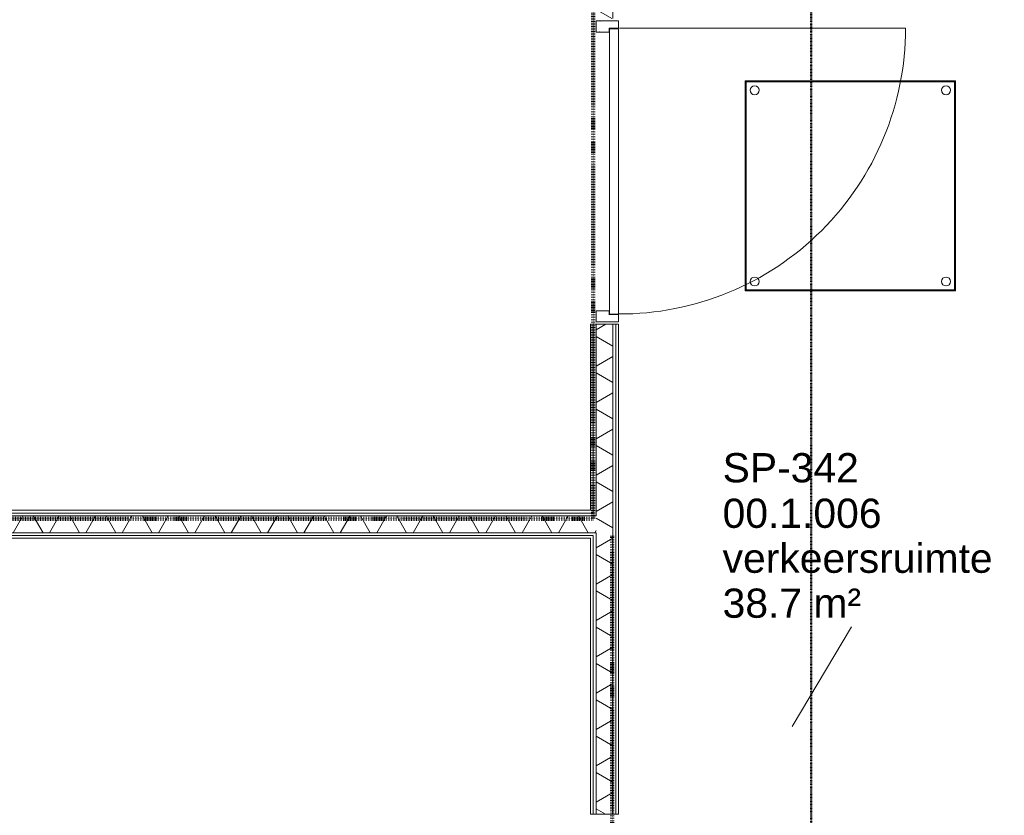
# Model space of a CAD drawing. Header units: millimetres. Extents: x -281 to 145437, y -16481 to 78869.
# Tile 182 of 256: x 19564 to 23943, y 38955 to 42495. Entities that reach past the tile are written whole.
import ezdxf

# ---------------------------------------------------------------- set-up
doc = ezdxf.new("R2010")
doc.units = ezdxf.units.MM
doc.linetypes.add('ARC FS 060 minutes', pattern=[7.2, 2.4, -1.6, 0, -1.6, 0, -1.6])
doc.linetypes.add('NLRS_Dash-0_6mm_Space-0_6mm_cpz', pattern=[1.2, 0.6, -0.6])
for name, color, linetype, lineweight in [('A--A2__Ruwbouw', 8, 'Continuous', 5), ('A--L$01A__Algemeen', 7, 'Continuous', 5), ('A--L21__Buitenwanden', 3, 'Continuous', 5), ('A--L3__Afbouw', 2, 'Continuous', 5), ('A--TR9__AlgVoorz', 1, 'Continuous', 5)]:
    doc.layers.add(name, color=color, linetype=linetype, lineweight=lineweight)
doc.styles.add('Arial_3', font='arial.ttf', dxfattribs={"height": 130})

# ---------------------------------------------------------------- blocks, each defined once
blk = doc.blocks.new('65_GM_LIB_fire separation vertical_gen_arc - 060 minutes-2417918-L_80_ 11')
at = {"layer": 'A--L$01A__Algemeen', "linetype": 'ARC FS 060 minutes', "lineweight": 100}
blk.add_line((0, 0), (4900, 0), dxfattribs=at)
blk = doc.blocks.new('65_GM_LIB_fire separation vertical_gen_arc - 060 minutes-2418162-L_80_ 11')
at = {"layer": 'A--L$01A__Algemeen', "linetype": 'ARC FS 060 minutes', "lineweight": 100}
blk.add_line((0, 0), (3353.7, 0), dxfattribs=at)
blk = doc.blocks.new('65_GM_LIB_fire separation vertical_gen_arc - 060 minutes-2419326-L_80_ 11')
at = {"layer": 'A--L$01A__Algemeen', "linetype": 'ARC FS 060 minutes', "lineweight": 100}
blk.add_line((0, 0), (9800, 0), dxfattribs=at)
blk = doc.blocks.new('TBR-B-INS-BR-ARC-R25_rvt-1-L_80_ 11')
at = {"layer": 'A--L$01A__Algemeen', "color": 124, "linetype": 'ARC FS 060 minutes', "lineweight": 100}
for name, p, rotation in [('65_GM_LIB_fire separation vertical_gen_arc - 060 minutes-2418162-L_80_ 11', (22115, 43627.4), 269.9999999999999), ('65_GM_LIB_fire separation vertical_gen_arc - 060 minutes-2417918-L_80_ 11', (22115, 40273.7), 180), ('65_GM_LIB_fire separation vertical_gen_arc - 060 minutes-2419326-L_80_ 11', (22198.8, 30399.1), 89.99999999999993)]:
    blk.add_blockref(name, p, dxfattribs=dict(at, rotation=rotation))
blk = doc.blocks.new('NLRS_30_DO_WB_deur enkel draai-SH_gen_cpz1 - 32_31_05_deur enkel gesloten_gen_plaatstaal_1340x2800-51066745-L_80_ 11')
at = {"layer": 'A--L3__Afbouw'}
for p, q in [((-637, 62.5), (-670, 62.5)), ((-670, 62.5), (-670, 45.3)), ((-670, 45.3), (-669, 45.3)), ((-669, 44.5), (-670, 44.5)), ((-670, 44.5), (-670, -19.5)), ((-669, 45.3), (-669, 44.5)), ((-637, 21.3), (-637, 62.5)), ((670, 62.5), (637, 62.5)), ((637, 62.5), (637, 21.3)), ((669, 44.5), (669, 45.3)), ((669, 45.3), (670, 45.3)), ((670, 44.5), (669, 44.5)), ((670, 45.3), (670, 62.5)), ((670, -19.5), (670, 44.5)), ((-638, 20.5), (-638, 21.3)), ((-638, 21.3), (-637, 21.3)), ((-620, 20.5), (-638, 20.5)), ((-620, -22.5), (-620, 20.5)), ((620, 20.5), (620, -22.5)), ((638, 20.5), (620, 20.5)), ((637, 21.3), (638, 21.3)), ((638, 21.3), (638, 20.5)), ((-670, -19.5), (-669, -19.5)), ((-669, -20.3), (-670, -20.3)), ((-670, -20.3), (-670, -37.5)), ((-670, -37.5), (-620, -37.5)), ((-669, -19.5), (-669, -20.3)), ((-621, -23.3), (-621, -22.5)), ((-621, -22.5), (-620, -22.5)), ((-620, -23.3), (-621, -23.3)), ((-620, -37.5), (-620, -23.3)), ((620, -22.5), (621, -22.5)), ((621, -23.3), (620, -23.3)), ((620, -23.3), (620, -37.5)), ((620, -37.5), (670, -37.5)), ((621, -22.5), (621, -23.3)), ((669, -20.3), (669, -19.5)), ((669, -19.5), (670, -19.5)), ((670, -20.3), (669, -20.3)), ((670, -37.5), (670, -20.3))]:
    blk.add_line(p, q, dxfattribs=at)
blk = doc.blocks.new('NLRS_30_DO_UN_paneel dicht-SH_gen_cpz - 32_30_paneel_gen-49347455-L_80_ 11')
at = {"layer": 'A--L3__Afbouw'}
for p, q in [((634.5, 20), (-634.5, 20)), ((-634.5, 20), (-634.5, 5.8)), ((-634.5, 5.8), (-633.5, 5.8)), ((-633.5, 5), (-634.5, 5)), ((-634.5, 5), (-634.5, -5)), ((-633.5, 5.8), (-633.5, 5)), ((633.5, 5), (633.5, 5.8)), ((633.5, 5.8), (634.5, 5.8)), ((634.5, 5), (633.5, 5)), ((634.5, 5.8), (634.5, 20)), ((634.5, -5), (634.5, 5)), ((-634.5, -5), (-633.5, -5)), ((-633.5, -5.8), (-634.5, -5.8)), ((-634.5, -5.8), (-634.5, -20)), ((-634.5, -20), (634.5, -20)), ((-633.5, -5), (-633.5, -5.8)), ((633.5, -5.8), (633.5, -5)), ((633.5, -5), (634.5, -5)), ((634.5, -5.8), (633.5, -5.8)), ((634.5, -20), (634.5, -5.8))]:
    blk.add_line(p, q, dxfattribs=at)
blk = doc.blocks.new('NLRS_30_DO_UN_clearance zone-SH_gen_cpz - NLRS_30_DO_UN_clearance zone-SH_gen_cpz-53700877-L_80_ 11')
at = {"layer": 'A--L3__Afbouw'}
blk.add_line((-637, 1296.5), (-637, 25), dxfattribs=at)
blk.add_arc((-637, 25), 1271.5, 359.7747, 90, dxfattribs=at)
blk = doc.blocks.new('type-BV-thermo-88 - BV THERMO 800x800mm-63056984-L_80_ 11')
at = {"layer": 'A--L$01A__Algemeen'}
for p, q in [((-467.5, -467.5), (-467.5, 467.5)), ((467.5, 467.5), (-467.5, 467.5)), ((-465.5, 465.5), (-465.5, -465.5)), ((465.5, 465.5), (-465.5, 465.5)), ((-465, -465), (-465, 465)), ((-465, 465), (465, 465)), ((-463, 463), (-463, -463)), ((463, 463), (-463, 463)), ((463, -463), (463, 463)), ((465, 465), (465, -465)), ((465.5, -465.5), (465.5, 465.5)), ((467.5, 467.5), (467.5, -467.5)), ((467.5, -467.5), (-467.5, -467.5)), ((-465.5, -465.5), (465.5, -465.5)), ((465, -465), (-465, -465)), ((-463, -463), (463, -463))]:
    blk.add_line(p, q, dxfattribs=at)
for centre, start, end in [((-425.5, 425.5), 360, 180), ((-425.5, 425.5), 360, 180), ((425.5, 425.5), 360, 180), ((425.5, 425.5), 360, 180), ((-425.5, 425.5), 180, 360), ((-425.5, 425.5), 180, 360), ((425.5, 425.5), 180, 360), ((425.5, 425.5), 180, 360), ((-425.5, -425.5), 360, 180), ((-425.5, -425.5), 360, 180), ((-425.5, -425.5), 180, 360), ((-425.5, -425.5), 180, 360), ((425.5, -425.5), 360, 180), ((425.5, -425.5), 360, 180), ((425.5, -425.5), 180, 360), ((425.5, -425.5), 180, 360)]:
    blk.add_arc(centre, 20, start, end, dxfattribs=at)

msp = doc.modelspace()

# ---------------------------------------------------------------- hatches: boundary and pattern name
at = {"layer": 'A--A2__Ruwbouw'}
h = msp.add_hatch(dxfattribs=at)
h.set_pattern_fill('FP_10', color=256, angle=60, style=0, pattern_type=2)
h.set_pattern_definition([(330, (22102.5, 39968.75), (70, 121.2436), []), (30, (22102.5, 39968.75), (-70, 121.2436), [])])
h.paths.add_polyline_path([(22202.5, 36437.5), (22202.5, 37600), (22127.5, 37600), (22127.5, 36437.5)])
h.paths.add_polyline_path([(22202.5, 38960), (22202.5, 41140), (22127.5, 41140), (22127.5, 38960)])
h.paths.add_polyline_path([(22202.5, 42500), (22202.5, 43475), (22127.5, 43475), (22127.5, 42500)])
h = msp.add_hatch(dxfattribs=at)
h.set_pattern_fill('FP_11', color=256, style=0, pattern_type=2)
h.set_pattern_definition([(270, (22152.5, 39968.75), (700, 4e-12), []), (270, (22202.5, 39968.75), (700, 4e-12), []), (270, (22252.5, 39968.75), (700, 4e-12), []), (270, (22302.5, 39968.75), (700, 4e-12), []), (270, (22352.5, 39968.75), (700, 4e-12), []), (270, (22402.5, 39968.75), (700, 4e-12), [])])
h.paths.add_polyline_path([(22215, 36450), (22215, 37600), (22202.5, 37600), (22202.5, 36450)])
h.paths.add_polyline_path([(22202.5, 38960), (22215, 38960), (22215, 41140), (22202.5, 41140), (22202.5, 39539.8)])
h.paths.add_polyline_path([(22202.5, 42500), (22215, 42500), (22215, 42575), (22202.5, 42575)])
h.paths.add_polyline_path([(22202.5, 42625), (22215, 42625), (22215, 43475), (22202.5, 43475), (22202.5, 42711.5)])
h = msp.add_hatch(dxfattribs=at)
h.set_pattern_fill('FP_4', color=256, angle=60, style=0, pattern_type=2)
h.set_pattern_definition([(60, (19682.5, 40187.5), (-121.2436, 70), []), (120, (19682.5, 40187.5), (-121.2436, -70), [])])
h.paths.add_polyline_path([(22102.5, 40212.5), (22127.5, 40212.5), (22127.5, 40287.5), (17237.5, 40287.5), (17237.5, 40212.5), (21327.6, 40212.5)])
h = msp.add_hatch(dxfattribs=at)
h.set_pattern_fill('FP_5', color=256, style=0, pattern_type=2)
h.set_pattern_definition([(4e-13, (19682.5, 40237.5), (-5e-12, 700), []), (4e-13, (19682.5, 40287.5), (-5e-12, 700), []), (4e-13, (19682.5, 40337.5), (-5e-12, 700), []), (4e-13, (19682.5, 40387.5), (-5e-12, 700), []), (4e-13, (19682.5, 40437.5), (-5e-12, 700), []), (4e-13, (19682.5, 40487.5), (-5e-12, 700), [])])
h.paths.add_polyline_path([(22115, 40287.5), (22115, 40300), (17250, 40300), (17250, 40287.5), (22102.5, 40287.5)])

# ---------------------------------------------------------------- linework, layer by layer
at = {"layer": 'A--L$01A__Algemeen', "linetype": 'NLRS_Dash-0_6mm_Space-0_6mm_cpz', "lineweight": 50}
msp.add_line((23084, 57575.3), (23084, 7036.9), dxfattribs=at)
at = {"layer": 'A--L21__Buitenwanden'}
for p, q in [((22227.5, 41140), (22102.5, 41140)), ((22102.5, 41140), (22102.5, 40312.5)), ((22115, 41140), (22115, 40300)), ((22127.5, 41140), (22127.5, 40287.5)), ((22202.5, 41140), (22202.5, 38960)), ((22215, 41140), (22215, 38960)), ((22227.5, 38960), (22227.5, 41140)), ((17237.5, 40287.5), (22127.5, 40287.5)), ((17250, 40300), (22115, 40300)), ((22102.5, 40312.5), (17262.5, 40312.5)), ((17150, 40200), (22115, 40200)), ((17162.5, 40212.5), (22127.5, 40212.5)), ((22115, 40200), (22115, 38960)), ((22127.5, 40212.5), (22127.5, 38960)), ((17137.5, 40187.5), (22102.5, 40187.5)), ((22102.5, 40187.5), (22102.5, 38960)), ((22102.5, 38960), (22227.5, 38960))]:
    msp.add_line(p, q, dxfattribs=at)
at = {"layer": 'A--TR9__AlgVoorz'}
msp.add_line((23000.4, 39349.9), (23263, 39793.9), dxfattribs=at)

# ---------------------------------------------------------------- block references
at = {"lineweight": 5}
msp.add_blockref('TBR-B-INS-BR-ARC-R25_rvt-1-L_80_ 11', (0, 0), dxfattribs=at)
at = {"layer": 'A--L$01A__Algemeen'}
msp.add_blockref('type-BV-thermo-88 - BV THERMO 800x800mm-63056984-L_80_ 11', (23258.6, 41755.6), dxfattribs=at)
at = {"layer": 'A--L3__Afbouw', "rotation": 269.9999999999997}
for name, p in [('NLRS_30_DO_WB_deur enkel draai-SH_gen_cpz1 - 32_31_05_deur enkel gesloten_gen_plaatstaal_1340x2800-51066745-L_80_ 11', (22165, 41820)), ('NLRS_30_DO_UN_paneel dicht-SH_gen_cpz - 32_30_paneel_gen-49347455-L_80_ 11', (22207.5, 41820)), ('NLRS_30_DO_UN_clearance zone-SH_gen_cpz - NLRS_30_DO_UN_clearance zone-SH_gen_cpz-53700877-L_80_ 11', (22207.5, 41820))]:
    msp.add_blockref(name, p, dxfattribs=at)

# ---------------------------------------------------------------- texts
at = {"layer": 'A--TR9__AlgVoorz', "char_height": 130, "attachment_point": 1, "style": 'Arial_3'}
for s, insert, width in [('SP-342', (22690.5, 40566.5), 713.502), ('00.1.006', (22690.5, 40363.9), 849.789), ('verkeersruimte', (22690.5, 40163.9), 1435.021), ('38.7 m²', (22690.5, 39963.9), 737.552)]:
    msp.add_mtext(s, dxfattribs=dict(at, insert=insert, width=width))

doc.saveas('drawing.dxf')
